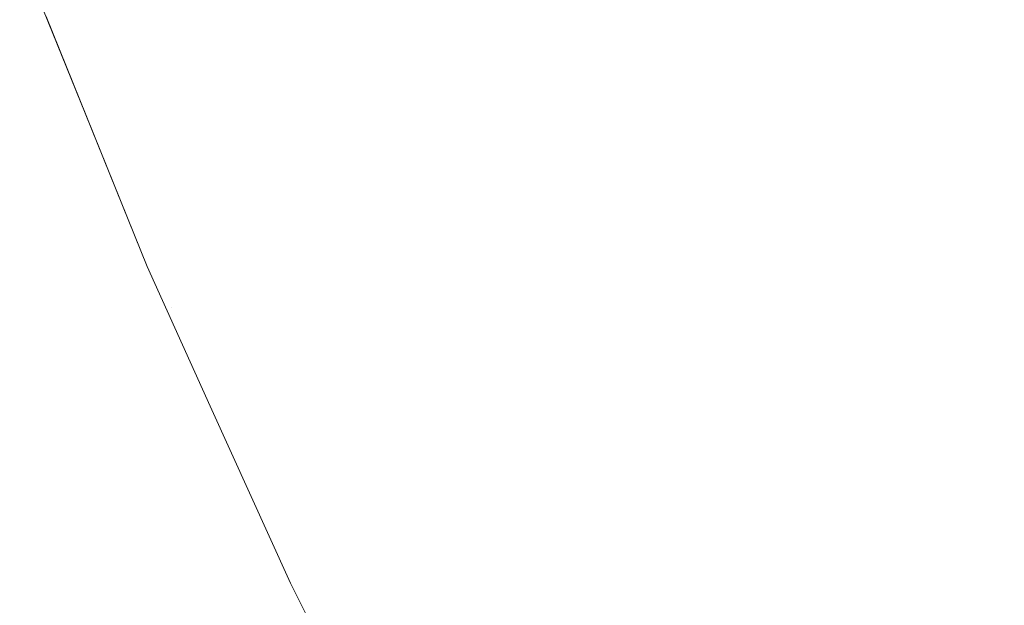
# Model space of a CAD drawing. Header units: centimetres. Extents: x -35.1 to 36.2, y 4.2 to 6.
# Tile 10 of 256: x -35.08715 to -35.07737, y 4.26624 to 4.27206. Entities that reach past the tile are written whole.
import ezdxf

# ---------------------------------------------------------------- set-up
doc = ezdxf.new("R2010")
doc.units = ezdxf.units.CM
doc.header["$LTSCALE"] = 2.54
doc.layers.add('Lucido design-1', color=7, linetype='Continuous')

# ---------------------------------------------------------------- blocks, each defined once
blk = doc.blocks.new('Gruppo-4-1')
at = {"color": 7, "linetype": 'Continuous', "lineweight": 9}
for points, invisible_edges in [([(-35.0781328, 4.2720322, -2312.3873565), (-35.0774475, 4.2721929, -2312.3859436), (-35.0781752, 4.2739906, -2312.3859436), (-35.0788647, 4.2738402, -2312.3873565)], 15), ([(-35.0788647, 4.2738402, -2312.3873565), (-35.0795285, 4.2736955, -2312.3887813), (-35.0787925, 4.2718776, -2312.3887813), (-35.0781328, 4.2720322, -2312.3873565)], 15), ([(-35.0794262, 4.271729, -2312.3902175), (-35.0787925, 4.2718776, -2312.3887813), (-35.0795285, 4.2736955, -2312.3887813), (-35.0801661, 4.2735565, -2312.3902175)], 15), ([(-35.0801661, 4.2735565, -2312.3902175), (-35.080777, 4.2734233, -2312.3916647), (-35.0800335, 4.2715866, -2312.3916647), (-35.0794262, 4.271729, -2312.3902175)], 15), ([(-35.0806139, 4.2714505, -2312.3931225), (-35.0800335, 4.2715866, -2312.3916647), (-35.080777, 4.2734233, -2312.3916647), (-35.081361, 4.273296, -2312.3931225)], 15), ([(-35.081361, 4.273296, -2312.3931225), (-35.0819175, 4.2731746, -2312.3945904), (-35.081167, 4.2713208, -2312.3945904), (-35.0806139, 4.2714505, -2312.3931225)], 15), ([(-35.0825761, 4.2720176, -2313.0467854), (-35.0829467, 4.2729502, -2313.0467854), (-35.0819175, 4.2731746, -2313.0497496), (-35.0815499, 4.2722498, -2313.0497496)], 15), ([(-35.0816925, 4.2711976, -2312.3960679), (-35.081167, 4.2713208, -2312.3945904), (-35.0819175, 4.2731746, -2312.3945904), (-35.0824462, 4.2730593, -2312.3960679)], 15), ([(-35.0824462, 4.2730593, -2312.3960679), (-35.0829467, 4.2729502, -2312.3975546), (-35.08219, 4.2710809, -2312.3975546), (-35.0816925, 4.2711976, -2312.3960679)], 15), ([(-35.0778188, 4.2730937, -2313.0583964), (-35.0774475, 4.2721929, -2313.0583964), (-35.0787925, 4.2718776, -2313.0555586), (-35.079168, 4.2727885, -2313.0555586)], 15), ([(-35.0834885, 4.2718112, -2313.0437864), (-35.0838619, 4.2727507, -2313.0437864), (-35.0829467, 4.2729502, -2313.0467854), (-35.0825761, 4.2720176, -2313.0467854)], 15), ([(-35.0826591, 4.2709709, -2312.39905), (-35.08219, 4.2710809, -2312.3975546), (-35.0829467, 4.2729502, -2312.3975546), (-35.0834187, 4.2728473, -2312.39905)], 15), ([(-35.0834187, 4.2728473, -2312.39905), (-35.0838619, 4.2727507, -2312.4005536), (-35.0830996, 4.2708676, -2312.4005536), (-35.0826591, 4.2709709, -2312.39905)], 15), ([(-35.085884, 4.2696096, -2312.42217), (-35.0868876, 4.2720929, -2312.42217), (-35.0871491, 4.2727401, -2313.02217), (-35.0864996, 4.271133, -2313.02217)], 10), ([(-35.0864996, 4.271133, -2313.02217), (-35.0871491, 4.2727401, -2313.02217), (-35.0868354, 4.2721023, -2313.0252942), (-35.0864532, 4.2711406, -2313.0252942)], 14), ([(-35.0842846, 4.2716312, -2313.0407566), (-35.0846604, 4.2725766, -2313.0407566), (-35.0838619, 4.2727507, -2313.0437864), (-35.0834885, 4.2718112, -2313.0437864)], 15), ([(-35.083511, 4.2707712, -2312.4020649), (-35.0830996, 4.2708676, -2312.4005536), (-35.0838619, 4.2727507, -2312.4005536), (-35.0842759, 4.2726604, -2312.4020649)], 15), ([(-35.079168, 4.2727885, -2313.0555586), (-35.0787925, 4.2718776, -2313.0555586), (-35.0800335, 4.2715866, -2313.0526752), (-35.0804128, 4.272507, -2313.0526752)], 15), ([(-35.0842759, 4.2726604, -2312.4020649), (-35.0846604, 4.2725766, -2312.4035833), (-35.0838932, 4.2706816, -2312.4035833), (-35.083511, 4.2707712, -2312.4020649)], 15), ([(-35.0849622, 4.2714779, -2313.0377002), (-35.08534, 4.2724284, -2313.0377002), (-35.0846604, 4.2725766, -2313.0407566), (-35.0842846, 4.2716312, -2313.0407566)], 15), ([(-35.0842459, 4.2705989, -2312.4051085), (-35.0838932, 4.2706816, -2312.4035833), (-35.0846604, 4.2725766, -2312.4035833), (-35.0850152, 4.2724992, -2312.4051085)], 15), ([(-35.0850152, 4.2724992, -2312.4051085), (-35.08534, 4.2724284, -2312.4066398), (-35.0845687, 4.2705232, -2312.4066398), (-35.0842459, 4.2705989, -2312.4051085)], 15), ([(-35.0804128, 4.272507, -2313.0526752), (-35.0800335, 4.2715866, -2313.0526752), (-35.081167, 4.2713208, -2313.0497496), (-35.0815499, 4.2722498, -2313.0497496)], 15), ([(-35.0760019, 4.2725319, -2312.3831547), (-35.0774475, 4.2721929, -2312.3859436), (-35.0766594, 4.2703799, -2312.3859436), (-35.0759537, 4.2705573, -2312.3845428)], 15), ([(-35.0770611, 4.2712883, -2313.0583964), (-35.0774475, 4.2721929, -2313.0583964), (-35.0760019, 4.2725319, -2313.0611852)], 11), ([(-35.0855193, 4.2713519, -2313.0346213), (-35.0858987, 4.2723066, -2313.0346213), (-35.08534, 4.2724284, -2313.0377002), (-35.0849622, 4.2714779, -2313.0377002)], 15), ([(-35.0856346, 4.2723642, -2312.4081767), (-35.0858987, 4.2723066, -2312.4097186), (-35.085124, 4.270393, -2312.4097186), (-35.0848615, 4.2704545, -2312.4081767)], 15), ([(-35.0848615, 4.2704545, -2312.4081767), (-35.0845687, 4.2705232, -2312.4066398), (-35.08534, 4.2724284, -2312.4066398), (-35.0856346, 4.2723642, -2312.4081767)], 15), ([(-35.0859542, 4.2712535, -2313.0315244), (-35.086335, 4.2722115, -2313.0315244), (-35.0858987, 4.2723066, -2313.0346213), (-35.0855193, 4.2713519, -2313.0346213)], 15), ([(-35.0861323, 4.2722557, -2312.4112651), (-35.086335, 4.2722115, -2312.4128155), (-35.0855577, 4.2702913, -2312.4128155), (-35.0853561, 4.2703385, -2312.4112651)], 15), ([(-35.0853561, 4.2703385, -2312.4112651), (-35.085124, 4.270393, -2312.4097186), (-35.0858987, 4.2723066, -2312.4097186), (-35.0861323, 4.2722557, -2312.4112651)], 15), ([(-35.0815499, 4.2722498, -2313.0497496), (-35.081167, 4.2713208, -2313.0497496), (-35.08219, 4.2710809, -2313.0467854), (-35.0825761, 4.2720176, -2313.0467854)], 15), ([(-35.0862659, 4.271183, -2313.0284139), (-35.0866475, 4.2721433, -2313.0284139), (-35.086335, 4.2722115, -2313.0315244), (-35.0859542, 4.2712535, -2313.0315244)], 15), ([(-35.0865068, 4.272174, -2312.4143694), (-35.0866475, 4.2721433, -2312.4159261), (-35.0858683, 4.2702184, -2312.4159261), (-35.0857284, 4.2702512, -2312.4143694)], 15), ([(-35.0857284, 4.2702512, -2312.4143694), (-35.0855577, 4.2702913, -2312.4128155), (-35.086335, 4.2722115, -2312.4128155), (-35.0865068, 4.272174, -2312.4143694)], 15), ([(-35.0784018, 4.2709627, -2313.0555586), (-35.0787925, 4.2718776, -2313.0555586), (-35.0774475, 4.2721929, -2313.0583964), (-35.0770611, 4.2712883, -2313.0583964)], 15), ([(-35.0773402, 4.2702088, -2312.3873565), (-35.0766594, 4.2703799, -2312.3859436), (-35.0774475, 4.2721929, -2312.3859436), (-35.0781328, 4.2720322, -2312.3873565)], 15), ([(-35.0868824, 4.2720921, -2312.4206076), (-35.0868876, 4.2720929, -2312.42217), (-35.085884, 4.2696096, -2312.42217), (-35.0861018, 4.2701637, -2312.4206076)], 13), ([(-35.0861018, 4.2701637, -2312.4206076), (-35.086055, 4.2701747, -2312.4190457), (-35.0868354, 4.2721023, -2312.4190457), (-35.0868824, 4.2720921, -2312.4206076)], 15), ([(-35.0864532, 4.2711406, -2313.0252942), (-35.0868354, 4.2721023, -2313.0252942), (-35.0866475, 4.2721433, -2313.0284139), (-35.0862659, 4.271183, -2313.0284139)], 15), ([(-35.0867571, 4.2721194, -2312.417485), (-35.0868354, 4.2721023, -2312.4190457), (-35.086055, 4.2701747, -2312.4190457), (-35.0859772, 4.2701929, -2312.417485)], 15), ([(-35.0859772, 4.2701929, -2312.417485), (-35.0858683, 4.2702184, -2312.4159261), (-35.0866475, 4.2721433, -2312.4159261), (-35.0867571, 4.2721194, -2312.417485)], 15), ([(-35.0825761, 4.2720176, -2313.0467854), (-35.08219, 4.2710809, -2313.0467854), (-35.0830996, 4.2708676, -2313.0437864), (-35.0834885, 4.2718112, -2313.0437864)], 15), ([(-35.0781328, 4.2720322, -2312.3873565), (-35.0787925, 4.2718776, -2312.3887813), (-35.0779955, 4.270044, -2312.3887813), (-35.0773402, 4.2702088, -2312.3873565)], 15), ([(-35.0796387, 4.2706623, -2313.0526752), (-35.0800335, 4.2715866, -2313.0526752), (-35.0787925, 4.2718776, -2313.0555586), (-35.0784018, 4.2709627, -2313.0555586)], 15), ([(-35.078625, 4.2698858, -2312.3902175), (-35.0779955, 4.270044, -2312.3887813), (-35.0787925, 4.2718776, -2312.3887813), (-35.0794262, 4.271729, -2312.3902175)], 15), ([(-35.0834885, 4.2718112, -2313.0437864), (-35.0830996, 4.2708676, -2313.0437864), (-35.0838932, 4.2706816, -2313.0407566), (-35.0842846, 4.2716312, -2313.0407566)], 15), ([(-35.0794262, 4.271729, -2312.3902175), (-35.0800335, 4.2715866, -2312.3916647), (-35.0792283, 4.2697341, -2312.3916647), (-35.078625, 4.2698858, -2312.3902175)], 15), ([(-35.0842846, 4.2716312, -2313.0407566), (-35.0838932, 4.2706816, -2313.0407566), (-35.0845687, 4.2705232, -2313.0377002), (-35.0849622, 4.2714779, -2313.0377002)], 15), ([(-35.0807685, 4.2703878, -2313.0497496), (-35.081167, 4.2713208, -2313.0497496), (-35.0800335, 4.2715866, -2313.0526752), (-35.0796387, 4.2706623, -2313.0526752)], 15), ([(-35.0798048, 4.2695892, -2312.3931225), (-35.0792283, 4.2697341, -2312.3916647), (-35.0800335, 4.2715866, -2312.3916647), (-35.0806139, 4.2714505, -2312.3931225)], 15), ([(-35.0849622, 4.2714779, -2313.0377002), (-35.0845687, 4.2705232, -2313.0377002), (-35.085124, 4.270393, -2313.0346213), (-35.0855193, 4.2713519, -2313.0346213)], 15), ([(-35.0806139, 4.2714505, -2312.3931225), (-35.081167, 4.2713208, -2312.3945904), (-35.0803543, 4.2694511, -2312.3945904), (-35.0798048, 4.2695892, -2312.3931225)], 15), ([(-35.0855193, 4.2713519, -2313.0346213), (-35.085124, 4.270393, -2313.0346213), (-35.0855577, 4.2702913, -2313.0315244), (-35.0859542, 4.2712535, -2313.0315244)], 15), ([(-35.0817882, 4.2701402, -2313.0467854), (-35.08219, 4.2710809, -2313.0467854), (-35.081167, 4.2713208, -2313.0497496), (-35.0807685, 4.2703878, -2313.0497496)], 15), ([(-35.0808763, 4.2693198, -2312.3960679), (-35.0803543, 4.2694511, -2312.3945904), (-35.081167, 4.2713208, -2312.3945904), (-35.0816925, 4.2711976, -2312.3960679)], 15), ([(-35.0770611, 4.2712883, -2313.0583964), (-35.0766594, 4.2703799, -2313.0583964), (-35.0779955, 4.270044, -2313.0555586), (-35.0784018, 4.2709627, -2313.0555586)], 15), ([(-35.0862659, 4.271183, -2313.0284139), (-35.0858683, 4.2702184, -2313.0284139), (-35.086055, 4.2701747, -2313.0252942), (-35.0864532, 4.2711406, -2313.0252942)], 15), ([(-35.0859542, 4.2712535, -2313.0315244), (-35.0855577, 4.2702913, -2313.0315244), (-35.0858683, 4.2702184, -2313.0284139), (-35.0862659, 4.271183, -2313.0284139)], 15), ([(-35.0816925, 4.2711976, -2312.3960679), (-35.08219, 4.2710809, -2312.3975546), (-35.0813705, 4.2691956, -2312.3975546), (-35.0808763, 4.2693198, -2312.3960679)], 15), ([(-35.0864532, 4.2711406, -2313.0252942), (-35.086055, 4.2701747, -2313.0252942), (-35.085884, 4.2696096, -2313.02217), (-35.0864996, 4.271133, -2313.02217)], 11), ([(-35.0864996, 4.271133, -2313.02217), (-35.085884, 4.2696096, -2313.02217), (-35.085884, 4.2696096, -2312.42217)], 10), ([(-35.0826948, 4.26992, -2313.0437864), (-35.0830996, 4.2708676, -2313.0437864), (-35.08219, 4.2710809, -2313.0467854), (-35.0817882, 4.2701402, -2313.0467854)], 15), ([(-35.0818365, 4.2690785, -2312.39905), (-35.0813705, 4.2691956, -2312.3975546), (-35.08219, 4.2710809, -2312.3975546), (-35.0826591, 4.2709709, -2312.39905)], 15), ([(-35.0826591, 4.2709709, -2312.39905), (-35.0830996, 4.2708676, -2312.4005536), (-35.0822741, 4.2689685, -2312.4005536), (-35.0818365, 4.2690785, -2312.39905)], 15), ([(-35.0784018, 4.2709627, -2313.0555586), (-35.0779955, 4.270044, -2313.0555586), (-35.0792283, 4.2697341, -2313.0526752), (-35.0796387, 4.2706623, -2313.0526752)], 15), ([(-35.0834859, 4.2697279, -2313.0407566), (-35.0838932, 4.2706816, -2313.0407566), (-35.0830996, 4.2708676, -2313.0437864), (-35.0826948, 4.26992, -2313.0437864)], 15), ([(-35.0826828, 4.2688657, -2312.4020649), (-35.0822741, 4.2689685, -2312.4005536), (-35.0830996, 4.2708676, -2312.4005536), (-35.083511, 4.2707712, -2312.4020649)], 15), ([(-35.0841592, 4.2695644, -2313.0377002), (-35.0845687, 4.2705232, -2313.0377002), (-35.0838932, 4.2706816, -2313.0407566), (-35.0834859, 4.2697279, -2313.0407566)], 15), ([(-35.0834128, 4.2686822, -2312.4051085), (-35.0830625, 4.2687703, -2312.4035833), (-35.0838932, 4.2706816, -2312.4035833), (-35.0842459, 4.2705989, -2312.4051085)], 15), ([(-35.083511, 4.2707712, -2312.4020649), (-35.0838932, 4.2706816, -2312.4035833), (-35.0830625, 4.2687703, -2312.4035833), (-35.0826828, 4.2688657, -2312.4020649)], 15), ([(-35.0842459, 4.2705989, -2312.4051085), (-35.0845687, 4.2705232, -2312.4066398), (-35.0837335, 4.2686016, -2312.4066398), (-35.0834128, 4.2686822, -2312.4051085)], 15), ([(-35.0796387, 4.2706623, -2313.0526752), (-35.0792283, 4.2697341, -2313.0526752), (-35.0803543, 4.2694511, -2313.0497496), (-35.0807685, 4.2703878, -2313.0497496)], 15), ([(-35.0847127, 4.2694299, -2313.0346213), (-35.085124, 4.270393, -2313.0346213), (-35.0845687, 4.2705232, -2313.0377002), (-35.0841592, 4.2695644, -2313.0377002)], 15), ([(-35.0840243, 4.2685285, -2312.4081767), (-35.0837335, 4.2686016, -2312.4066398), (-35.0845687, 4.2705232, -2312.4066398), (-35.0848615, 4.2704545, -2312.4081767)], 15), ([(-35.0851449, 4.269325, -2313.0315244), (-35.0855577, 4.2702913, -2313.0315244), (-35.085124, 4.270393, -2313.0346213), (-35.0847127, 4.2694299, -2313.0346213)], 15), ([(-35.0845157, 4.268405, -2312.4112651), (-35.0842851, 4.2684629, -2312.4097186), (-35.085124, 4.270393, -2312.4097186), (-35.0853561, 4.2703385, -2312.4112651)], 15), ([(-35.0848615, 4.2704545, -2312.4081767), (-35.085124, 4.270393, -2312.4097186), (-35.0842851, 4.2684629, -2312.4097186), (-35.0840243, 4.2685285, -2312.4081767)], 15), ([(-35.0807685, 4.2703878, -2313.0497496), (-35.0803543, 4.2694511, -2313.0497496), (-35.0813705, 4.2691956, -2313.0467854), (-35.0817882, 4.2701402, -2313.0467854)], 15), ([(-35.0854546, 4.2692498, -2313.0284139), (-35.0858683, 4.2702184, -2313.0284139), (-35.0855577, 4.2702913, -2313.0315244), (-35.0851449, 4.269325, -2313.0315244)], 15), ([(-35.0848855, 4.268312, -2312.4143694), (-35.0847159, 4.2683546, -2312.4128155), (-35.0855577, 4.2702913, -2312.4128155), (-35.0857284, 4.2702512, -2312.4143694)], 15), ([(-35.0853561, 4.2703385, -2312.4112651), (-35.0855577, 4.2702913, -2312.4128155), (-35.0847159, 4.2683546, -2312.4128155), (-35.0845157, 4.268405, -2312.4112651)], 15), ([(-35.0775735, 4.2691217, -2313.0555586), (-35.0779955, 4.270044, -2313.0555586), (-35.0766594, 4.2703799, -2313.0583964), (-35.0762421, 4.2694679, -2313.0583964)], 15), ([(-35.0856407, 4.2692045, -2313.0252942), (-35.086055, 4.2701747, -2313.0252942), (-35.0858683, 4.2702184, -2313.0284139), (-35.0854546, 4.2692498, -2313.0284139)], 15), ([(-35.0859772, 4.2701929, -2312.417485), (-35.086055, 4.2701747, -2312.4190457), (-35.0852099, 4.2682304, -2312.4190457), (-35.0851326, 4.2682499, -2312.417485)], 15), ([(-35.0851326, 4.2682499, -2312.417485), (-35.0850244, 4.2682771, -2312.4159261), (-35.0858683, 4.2702184, -2312.4159261), (-35.0859772, 4.2701929, -2312.417485)], 15), ([(-35.0857284, 4.2702512, -2312.4143694), (-35.0858683, 4.2702184, -2312.4159261), (-35.0850244, 4.2682771, -2312.4159261), (-35.0848855, 4.268312, -2312.4143694)], 15), ([(-35.0773402, 4.2702088, -2312.3873565), (-35.0779955, 4.270044, -2312.3887813), (-35.0771356, 4.268196, -2312.3887813), (-35.0764849, 4.2683709, -2312.3873565)], 15), ([(-35.0852564, 4.2682188, -2312.4206076), (-35.0852099, 4.2682304, -2312.4190457), (-35.086055, 4.2701747, -2312.4190457), (-35.0861018, 4.2701637, -2312.4206076)], 15), ([(-35.0852564, 4.2682188, -2312.4206076), (-35.0861018, 4.2701637, -2312.4206076), (-35.085884, 4.2696096, -2312.42217)], 11), ([(-35.085884, 4.2696096, -2313.02217), (-35.086055, 4.2701747, -2313.0252942), (-35.0856407, 4.2692045, -2313.0252942)], 11), ([(-35.0817882, 4.2701402, -2313.0467854), (-35.0813705, 4.2691956, -2313.0467854), (-35.0822741, 4.2689685, -2313.0437864), (-35.0826948, 4.26992, -2313.0437864)], 15), ([(-35.0788019, 4.2688023, -2313.0526752), (-35.0792283, 4.2697341, -2313.0526752), (-35.0779955, 4.270044, -2313.0555586), (-35.0775735, 4.2691217, -2313.0555586)], 15), ([(-35.0777605, 4.268028, -2312.3902175), (-35.0771356, 4.268196, -2312.3887813), (-35.0779955, 4.270044, -2312.3887813), (-35.078625, 4.2698858, -2312.3902175)], 15), ([(-35.0826948, 4.26992, -2313.0437864), (-35.0822741, 4.2689685, -2313.0437864), (-35.0830625, 4.2687703, -2313.0407566), (-35.0834859, 4.2697279, -2313.0407566)], 15), ([(-35.078625, 4.2698858, -2312.3902175), (-35.0792283, 4.2697341, -2312.3916647), (-35.0783594, 4.267867, -2312.3916647), (-35.0777605, 4.268028, -2312.3902175)], 15), ([(-35.0834859, 4.2697279, -2313.0407566), (-35.0830625, 4.2687703, -2313.0407566), (-35.0837335, 4.2686016, -2313.0377002), (-35.0841592, 4.2695644, -2313.0377002)], 15), ([(-35.079924, 4.2685106, -2313.0497496), (-35.0803543, 4.2694511, -2313.0497496), (-35.0792283, 4.2697341, -2313.0526752), (-35.0788019, 4.2688023, -2313.0526752)], 15), ([(-35.0789318, 4.2677132, -2312.3931225), (-35.0783594, 4.267867, -2312.3916647), (-35.0792283, 4.2697341, -2312.3916647), (-35.0798048, 4.2695892, -2312.3931225)], 15), ([(-35.085884, 4.2696096, -2312.42217), (-35.0852559, 4.2682221, -2312.42217), (-35.0852564, 4.2682188, -2312.4206076)], 10), ([(-35.0852559, 4.2682221, -2312.42217), (-35.085884, 4.2696096, -2312.42217), (-35.085884, 4.2696096, -2313.02217), (-35.0852559, 4.2682221, -2313.02217)], 10), ([(-35.0856407, 4.2692045, -2313.0252942), (-35.0852099, 4.2682304, -2313.0252942), (-35.0852559, 4.2682221, -2313.02217), (-35.085884, 4.2696096, -2313.02217)], 11), ([(-35.0841592, 4.2695644, -2313.0377002), (-35.0837335, 4.2686016, -2313.0377002), (-35.0842851, 4.2684629, -2313.0346213), (-35.0847127, 4.2694299, -2313.0346213)], 15), ([(-35.0798048, 4.2695892, -2312.3931225), (-35.0803543, 4.2694511, -2312.3945904), (-35.0794773, 4.2675666, -2312.3945904), (-35.0789318, 4.2677132, -2312.3931225)], 15), ([(-35.0847127, 4.2694299, -2313.0346213), (-35.0842851, 4.2684629, -2313.0346213), (-35.0847159, 4.2683546, -2313.0315244), (-35.0851449, 4.269325, -2313.0315244)], 15), ([(-35.0809366, 4.2682473, -2313.0467854), (-35.0813705, 4.2691956, -2313.0467854), (-35.0803543, 4.2694511, -2313.0497496), (-35.079924, 4.2685106, -2313.0497496)], 15), ([(-35.0799956, 4.2674273, -2312.3960679), (-35.0794773, 4.2675666, -2312.3945904), (-35.0803543, 4.2694511, -2312.3945904), (-35.0808763, 4.2693198, -2312.3960679)], 15), ([(-35.0762421, 4.2694679, -2313.0583964), (-35.075809, 4.2685525, -2313.0583964), (-35.0771356, 4.268196, -2313.0555586), (-35.0775735, 4.2691217, -2313.0555586)], 15), ([(-35.0851449, 4.269325, -2313.0315244), (-35.0847159, 4.2683546, -2313.0315244), (-35.0850244, 4.2682771, -2313.0284139), (-35.0854546, 4.2692498, -2313.0284139)], 15), ([(-35.0808763, 4.2693198, -2312.3960679), (-35.0813705, 4.2691956, -2312.3975546), (-35.0804862, 4.2672954, -2312.3975546), (-35.0799956, 4.2674273, -2312.3960679)], 15), ([(-35.0854546, 4.2692498, -2313.0284139), (-35.0850244, 4.2682771, -2313.0284139), (-35.0852099, 4.2682304, -2313.0252942), (-35.0856407, 4.2692045, -2313.0252942)], 15), ([(-35.081837, 4.2680132, -2313.0437864), (-35.0822741, 4.2689685, -2313.0437864), (-35.0813705, 4.2691956, -2313.0467854), (-35.0809366, 4.2682473, -2313.0467854)], 15), ([(-35.0809489, 4.267171, -2312.39905), (-35.0804862, 4.2672954, -2312.3975546), (-35.0813705, 4.2691956, -2312.3975546), (-35.0818365, 4.2690785, -2312.39905)], 15), ([(-35.0775735, 4.2691217, -2313.0555586), (-35.0771356, 4.268196, -2313.0555586), (-35.0783594, 4.267867, -2313.0526752), (-35.0788019, 4.2688023, -2313.0526752)], 15), ([(-35.0818365, 4.2690785, -2312.39905), (-35.0822741, 4.2689685, -2312.4005536), (-35.0813833, 4.2670543, -2312.4005536), (-35.0809489, 4.267171, -2312.39905)], 15), ([(-35.0826226, 4.2678089, -2313.0407566), (-35.0830625, 4.2687703, -2313.0407566), (-35.0822741, 4.2689685, -2313.0437864), (-35.081837, 4.2680132, -2313.0437864)], 15), ([(-35.0817891, 4.2669452, -2312.4020649), (-35.0813833, 4.2670543, -2312.4005536), (-35.0822741, 4.2689685, -2312.4005536), (-35.0826828, 4.2688657, -2312.4020649)], 15), ([(-35.0826828, 4.2688657, -2312.4020649), (-35.0830625, 4.2687703, -2312.4035833), (-35.082166, 4.2668439, -2312.4035833), (-35.0817891, 4.2669452, -2312.4020649)], 15), ([(-35.0832912, 4.267635, -2313.0377002), (-35.0837335, 4.2686016, -2313.0377002), (-35.0830625, 4.2687703, -2313.0407566), (-35.0826226, 4.2678089, -2313.0407566)], 15), ([(-35.0825138, 4.2667504, -2312.4051085), (-35.082166, 4.2668439, -2312.4035833), (-35.0830625, 4.2687703, -2312.4035833), (-35.0834128, 4.2686822, -2312.4051085)], 15), ([(-35.0788019, 4.2688023, -2313.0526752), (-35.0783594, 4.267867, -2313.0526752), (-35.0794773, 4.2675666, -2313.0497496), (-35.079924, 4.2685106, -2313.0497496)], 15), ([(-35.0834128, 4.2686822, -2312.4051085), (-35.0837335, 4.2686016, -2312.4066398), (-35.0828322, 4.2666648, -2312.4066398), (-35.0825138, 4.2667504, -2312.4051085)], 15), ([(-35.0838409, 4.2674921, -2313.0346213), (-35.0842851, 4.2684629, -2313.0346213), (-35.0837335, 4.2686016, -2313.0377002), (-35.0832912, 4.267635, -2313.0377002)], 15), ([(-35.0840243, 4.2685285, -2312.4081767), (-35.0842851, 4.2684629, -2312.4097186), (-35.0833799, 4.2665176, -2312.4097186), (-35.0831209, 4.2665872, -2312.4081767)], 15), ([(-35.0831209, 4.2665872, -2312.4081767), (-35.0828322, 4.2666648, -2312.4066398), (-35.0837335, 4.2686016, -2312.4066398), (-35.0840243, 4.2685285, -2312.4081767)], 15), ([(-35.0842701, 4.2673805, -2313.0315244), (-35.0847159, 4.2683546, -2313.0315244), (-35.0842851, 4.2684629, -2313.0346213), (-35.0838409, 4.2674921, -2313.0346213)], 15), ([(-35.0836088, 4.2664561, -2312.4112651), (-35.0833799, 4.2665176, -2312.4097186), (-35.0842851, 4.2684629, -2312.4097186), (-35.0845157, 4.268405, -2312.4112651)], 15), ([(-35.079924, 4.2685106, -2313.0497496), (-35.0794773, 4.2675666, -2313.0497496), (-35.0804862, 4.2672954, -2313.0467854), (-35.0809366, 4.2682473, -2313.0467854)], 15), ([(-35.0845776, 4.2673006, -2313.0284139), (-35.0850244, 4.2682771, -2313.0284139), (-35.0847159, 4.2683546, -2313.0315244), (-35.0842701, 4.2673805, -2313.0315244)], 15), ([(-35.0839759, 4.2663574, -2312.4143694), (-35.0838075, 4.2664027, -2312.4128155), (-35.0847159, 4.2683546, -2312.4128155), (-35.0848855, 4.268312, -2312.4143694)], 15), ([(-35.0845157, 4.268405, -2312.4112651), (-35.0847159, 4.2683546, -2312.4128155), (-35.0838075, 4.2664027, -2312.4128155), (-35.0836088, 4.2664561, -2312.4112651)], 15), ([(-35.0847625, 4.2672525, -2313.0252942), (-35.0852099, 4.2682304, -2313.0252942), (-35.0850244, 4.2682771, -2313.0284139), (-35.0845776, 4.2673006, -2313.0284139)], 15), ([(-35.0851326, 4.2682499, -2312.417485), (-35.0852099, 4.2682304, -2312.4190457), (-35.084298, 4.2662708, -2312.4190457), (-35.0842213, 4.2662915, -2312.417485)], 15), ([(-35.0842213, 4.2662915, -2312.417485), (-35.0841139, 4.2663204, -2312.4159261), (-35.0850244, 4.2682771, -2312.4159261), (-35.0851326, 4.2682499, -2312.417485)], 15), ([(-35.0848855, 4.268312, -2312.4143694), (-35.0850244, 4.2682771, -2312.4159261), (-35.0841139, 4.2663204, -2312.4159261), (-35.0839759, 4.2663574, -2312.4143694)], 15), ([(-35.0809366, 4.2682473, -2313.0467854), (-35.0804862, 4.2672954, -2313.0467854), (-35.0813833, 4.2670543, -2313.0437864), (-35.081837, 4.2680132, -2313.0437864)], 15), ([(-35.0843441, 4.2662585, -2312.4206076), (-35.084298, 4.2662708, -2312.4190457), (-35.0852099, 4.2682304, -2312.4190457), (-35.0852564, 4.2682188, -2312.4206076)], 15), ([(-35.0852564, 4.2682188, -2312.4206076), (-35.0852559, 4.2682221, -2312.42217), (-35.0844593, 4.2664625, -2312.42217)], 9), ([(-35.0844593, 4.2664625, -2312.42217), (-35.0843441, 4.2662585, -2312.4206076), (-35.0852564, 4.2682188, -2312.4206076)], 11), ([(-35.0844593, 4.2664625, -2313.02217), (-35.0852559, 4.2682221, -2313.02217), (-35.0852099, 4.2682304, -2313.0252942), (-35.0847625, 4.2672525, -2313.0252942)], 14), ([(-35.0852559, 4.2682221, -2313.02217), (-35.0844593, 4.2664625, -2313.02217), (-35.0844593, 4.2664625, -2312.42217), (-35.0852559, 4.2682221, -2312.42217)], 10), ([(-35.0779005, 4.2669284, -2313.0526752), (-35.0783594, 4.267867, -2313.0526752), (-35.0771356, 4.268196, -2313.0555586), (-35.0766813, 4.2672669, -2313.0555586)], 15), ([(-35.0768307, 4.2661568, -2312.3902175), (-35.0762106, 4.2663346, -2312.3887813), (-35.0771356, 4.268196, -2312.3887813), (-35.0777605, 4.268028, -2312.3902175)], 15), ([(-35.081837, 4.2680132, -2313.0437864), (-35.0813833, 4.2670543, -2313.0437864), (-35.082166, 4.2668439, -2313.0407566), (-35.0826226, 4.2678089, -2313.0407566)], 15), ([(-35.0777605, 4.268028, -2312.3902175), (-35.0783594, 4.267867, -2312.3916647), (-35.0774249, 4.2659865, -2312.3916647), (-35.0768307, 4.2661568, -2312.3902175)], 15), ([(-35.0790141, 4.2666191, -2313.0497496), (-35.0794773, 4.2675666, -2313.0497496), (-35.0783594, 4.267867, -2313.0526752), (-35.0779005, 4.2669284, -2313.0526752)], 15), ([(-35.0779928, 4.2658236, -2312.3931225), (-35.0774249, 4.2659865, -2312.3916647), (-35.0783594, 4.267867, -2312.3916647), (-35.0789318, 4.2677132, -2312.3931225)], 15), ([(-35.0826226, 4.2678089, -2313.0407566), (-35.082166, 4.2668439, -2313.0407566), (-35.0828322, 4.2666648, -2313.0377002), (-35.0832912, 4.267635, -2313.0377002)], 15), ([(-35.0789318, 4.2677132, -2312.3931225), (-35.0794773, 4.2675666, -2312.3945904), (-35.0785341, 4.2656685, -2312.3945904), (-35.0779928, 4.2658236, -2312.3931225)], 15), ([(-35.0832912, 4.267635, -2313.0377002), (-35.0828322, 4.2666648, -2313.0377002), (-35.0833799, 4.2665176, -2313.0346213), (-35.0838409, 4.2674921, -2313.0346213)], 15), ([(-35.0800191, 4.2663401, -2313.0467854), (-35.0804862, 4.2672954, -2313.0467854), (-35.0794773, 4.2675666, -2313.0497496), (-35.0790141, 4.2666191, -2313.0497496)], 15), ([(-35.0790483, 4.265521, -2312.3960679), (-35.0785341, 4.2656685, -2312.3945904), (-35.0794773, 4.2675666, -2312.3945904), (-35.0799956, 4.2674273, -2312.3960679)], 15), ([(-35.0838409, 4.2674921, -2313.0346213), (-35.0833799, 4.2665176, -2313.0346213), (-35.0838075, 4.2664027, -2313.0315244), (-35.0842701, 4.2673805, -2313.0315244)], 15), ([(-35.0842701, 4.2673805, -2313.0315244), (-35.0838075, 4.2664027, -2313.0315244), (-35.0841139, 4.2663204, -2313.0284139), (-35.0845776, 4.2673006, -2313.0284139)], 15), ([(-35.0799956, 4.2674273, -2312.3960679), (-35.0804862, 4.2672954, -2312.3975546), (-35.0795351, 4.2653815, -2312.3975546), (-35.0790483, 4.265521, -2312.3960679)], 15), ([(-35.0845776, 4.2673006, -2313.0284139), (-35.0841139, 4.2663204, -2313.0284139), (-35.084298, 4.2662708, -2313.0252942), (-35.0847625, 4.2672525, -2313.0252942)], 15), ([(-35.0809128, 4.2660919, -2313.0437864), (-35.0813833, 4.2670543, -2313.0437864), (-35.0804862, 4.2672954, -2313.0467854), (-35.0800191, 4.2663401, -2313.0467854)], 15), ([(-35.0799942, 4.2652499, -2312.39905), (-35.0795351, 4.2653815, -2312.3975546), (-35.0804862, 4.2672954, -2312.3975546), (-35.0809489, 4.267171, -2312.39905)], 15), ([(-35.0766813, 4.2672669, -2313.0555586), (-35.0762106, 4.2663346, -2313.0555586), (-35.0774249, 4.2659865, -2313.0526752), (-35.0779005, 4.2669284, -2313.0526752)], 15), ([(-35.0847625, 4.2672525, -2313.0252942), (-35.084298, 4.2662708, -2313.0252942), (-35.0844593, 4.2664625, -2313.02217)], 11), ([(-35.0809489, 4.267171, -2312.39905), (-35.0813833, 4.2670543, -2312.4005536), (-35.0804252, 4.2651263, -2312.4005536), (-35.0799942, 4.2652499, -2312.39905)], 15), ([(-35.0816925, 4.2658754, -2313.0407566), (-35.082166, 4.2668439, -2313.0407566), (-35.0813833, 4.2670543, -2313.0437864), (-35.0809128, 4.2660919, -2313.0437864)], 15), ([(-35.0808278, 4.2650108, -2312.4020649), (-35.0804252, 4.2651263, -2312.4005536), (-35.0813833, 4.2670543, -2312.4005536), (-35.0817891, 4.2669452, -2312.4020649)], 15), ([(-35.0817891, 4.2669452, -2312.4020649), (-35.082166, 4.2668439, -2312.4035833), (-35.0812018, 4.2649036, -2312.4035833), (-35.0808278, 4.2650108, -2312.4020649)], 15), ([(-35.0779005, 4.2669284, -2313.0526752), (-35.0774249, 4.2659865, -2313.0526752), (-35.0785341, 4.2656685, -2313.0497496), (-35.0790141, 4.2666191, -2313.0497496)], 15), ([(-35.0823561, 4.2656911, -2313.0377002), (-35.0828322, 4.2666648, -2313.0377002), (-35.082166, 4.2668439, -2313.0407566), (-35.0816925, 4.2658754, -2313.0407566)], 15), ([(-35.0815469, 4.2648047, -2312.4051085), (-35.0812018, 4.2649036, -2312.4035833), (-35.082166, 4.2668439, -2312.4035833), (-35.0825138, 4.2667504, -2312.4051085)], 15), ([(-35.0825138, 4.2667504, -2312.4051085), (-35.0828322, 4.2666648, -2312.4066398), (-35.0818628, 4.2647141, -2312.4066398), (-35.0815469, 4.2648047, -2312.4051085)], 15), ([(-35.0829017, 4.2655397, -2313.0346213), (-35.0833799, 4.2665176, -2313.0346213), (-35.0828322, 4.2666648, -2313.0377002), (-35.0823561, 4.2656911, -2313.0377002)], 15), ([(-35.0831209, 4.2665872, -2312.4081767), (-35.0833799, 4.2665176, -2312.4097186), (-35.0824062, 4.2645583, -2312.4097186), (-35.0821493, 4.264632, -2312.4081767)], 15), ([(-35.0821493, 4.264632, -2312.4081767), (-35.0818628, 4.2647141, -2312.4066398), (-35.0828322, 4.2666648, -2312.4066398), (-35.0831209, 4.2665872, -2312.4081767)], 15), ([(-35.0790141, 4.2666191, -2313.0497496), (-35.0785341, 4.2656685, -2313.0497496), (-35.0795351, 4.2653815, -2313.0467854), (-35.0800191, 4.2663401, -2313.0467854)], 15), ([(-35.0833277, 4.2654214, -2313.0315244), (-35.0838075, 4.2664027, -2313.0315244), (-35.0833799, 4.2665176, -2313.0346213), (-35.0829017, 4.2655397, -2313.0346213)], 15), ([(-35.0826333, 4.2644932, -2312.4112651), (-35.0824062, 4.2645583, -2312.4097186), (-35.0833799, 4.2665176, -2312.4097186), (-35.0836088, 4.2664561, -2312.4112651)], 15), ([(-35.0843441, 4.2662585, -2312.4206076), (-35.0844593, 4.2664625, -2312.42217), (-35.0833642, 4.2642867, -2312.42217), (-35.0833629, 4.264284, -2312.4206076)], 13), ([(-35.0833642, 4.2642867, -2312.42217), (-35.0844593, 4.2664625, -2313.02217), (-35.0838623, 4.2652764, -2313.02217)], 9), ([(-35.0833642, 4.2642867, -2312.42217), (-35.0844593, 4.2664625, -2312.42217), (-35.0844593, 4.2664625, -2313.02217)], 10), ([(-35.0838623, 4.2652764, -2313.02217), (-35.0844593, 4.2664625, -2313.02217), (-35.084298, 4.2662708, -2313.0252942), (-35.0838164, 4.2652857, -2313.0252942)], 14), ([(-35.0836329, 4.2653366, -2313.0284139), (-35.0841139, 4.2663204, -2313.0284139), (-35.0838075, 4.2664027, -2313.0315244), (-35.0833277, 4.2654214, -2313.0315244)], 15), ([(-35.0829976, 4.2643888, -2312.4143694), (-35.0828305, 4.2644367, -2312.4128155), (-35.0838075, 4.2664027, -2312.4128155), (-35.0839759, 4.2663574, -2312.4143694)], 15), ([(-35.0836088, 4.2664561, -2312.4112651), (-35.0838075, 4.2664027, -2312.4128155), (-35.0828305, 4.2644367, -2312.4128155), (-35.0826333, 4.2644932, -2312.4112651)], 15), ([(-35.0838164, 4.2652857, -2313.0252942), (-35.084298, 4.2662708, -2313.0252942), (-35.0841139, 4.2663204, -2313.0284139), (-35.0836329, 4.2653366, -2313.0284139)], 15), ([(-35.0842213, 4.2662915, -2312.417485), (-35.084298, 4.2662708, -2312.4190457), (-35.0833172, 4.2642971, -2312.4190457), (-35.083241, 4.264319, -2312.417485)], 15), ([(-35.083241, 4.264319, -2312.417485), (-35.0831345, 4.2643495, -2312.4159261), (-35.0841139, 4.2663204, -2312.4159261), (-35.0842213, 4.2662915, -2312.417485)], 15), ([(-35.0839759, 4.2663574, -2312.4143694), (-35.0841139, 4.2663204, -2312.4159261), (-35.0831345, 4.2643495, -2312.4159261), (-35.0829976, 4.2643888, -2312.4143694)], 15), ([(-35.0800191, 4.2663401, -2313.0467854), (-35.0795351, 4.2653815, -2313.0467854), (-35.0804252, 4.2651263, -2313.0437864), (-35.0809128, 4.2660919, -2313.0437864)], 15), ([(-35.0769324, 4.2650415, -2313.0526752), (-35.0774249, 4.2659865, -2313.0526752), (-35.0762106, 4.2663346, -2313.0555586), (-35.0757231, 4.2653993, -2313.0555586)], 15), ([(-35.0833629, 4.264284, -2312.4206076), (-35.0833172, 4.2642971, -2312.4190457), (-35.084298, 4.2662708, -2312.4190457), (-35.0843441, 4.2662585, -2312.4206076)], 15)]:
    blk.add_3dface(points, dxfattribs=dict(at, invisible_edges=invisible_edges))

msp = doc.modelspace()

# ---------------------------------------------------------------- block references
at = {"layer": 'Lucido design-1', "color": 7}
msp.add_blockref('Gruppo-4-1', (0, 0), dxfattribs=at)

doc.saveas('drawing.dxf')
